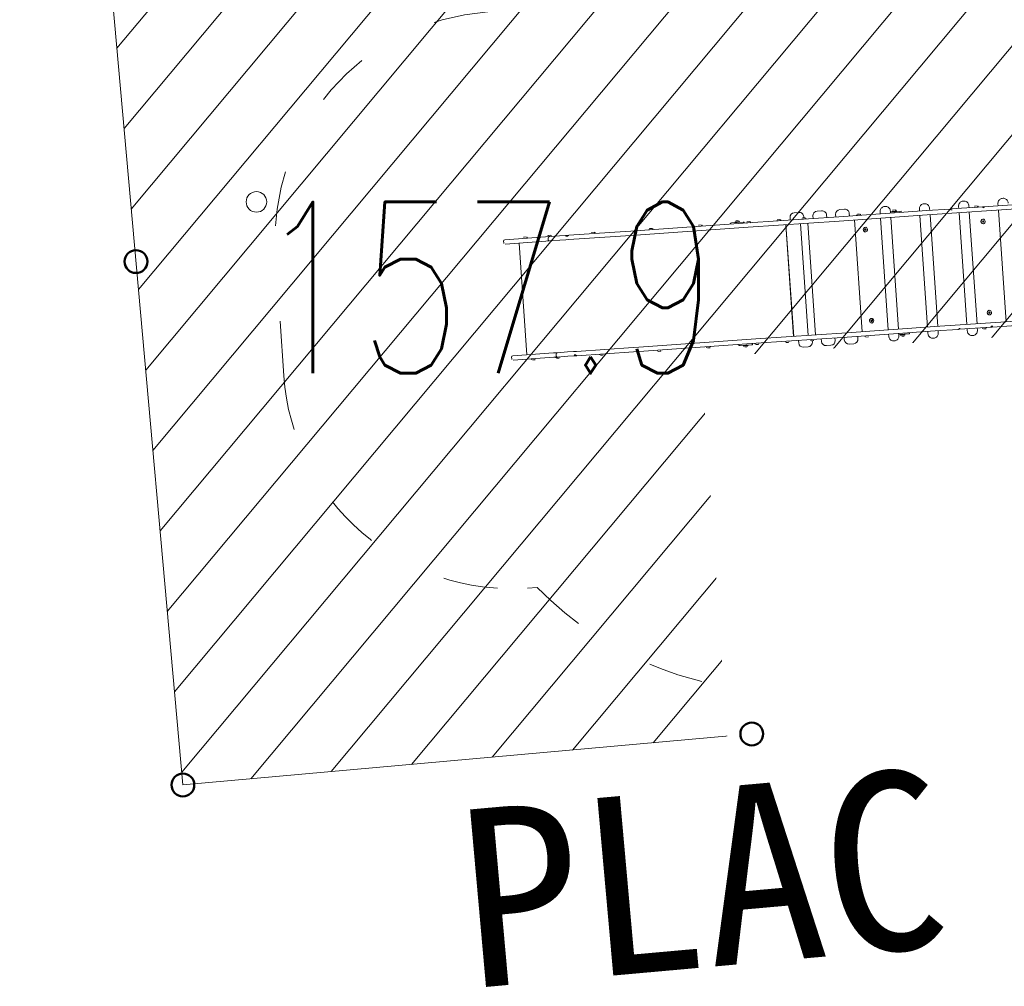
# Model space of a CAD drawing. Header units: feet. Extents: x 7492985 to 7493694, y 5986539 to 5988015.
# Tile 15 of 32: x 7493213.42 to 7493217.73, y 5986655.1 to 5986659.33. Entities that reach past the tile are written whole.
import ezdxf
from ezdxf.enums import TextEntityAlignment as Align

# ---------------------------------------------------------------- set-up
doc = ezdxf.new("R2010")
doc.units = ezdxf.units.FT
doc.header["$MEASUREMENT"] = 0
doc.linetypes.add('ACAD_ISO03W100', pattern=[30, 12, -18])
doc.layers.get('0').update_dxf_attribs({"color": 250, "linetype": 'CONTINUOUS', "lineweight": 100})
for name, color, linetype, lineweight in [('_budynek', 7, 'CONTINUOUS', 50), ('_k_kreskowanie', 250, 'CONTINUOUS', 5), ('_k_urzadzenia', 250, 'CONTINUOUS', 13), ('_k_widok', 7, 'CONTINUOUS', 18), ('_k_wymiar', 7, 'CONTINUOUS', 13), ('_k_ściany', 7, 'CONTINUOUS', 35), ('OTR_T_1', 7, 'CONTINUOUS', 18)]:
    doc.layers.add(name, color=color, linetype=linetype, lineweight=lineweight)
doc.layers.add('_k_niewidoczna', color=72, linetype='CONTINUOUS', lineweight=9, plot=False)
doc.layers.add('A_OZN_OPIS', color=7, linetype='CONTINUOUS')
doc.styles.add('GENERATED_STYLE_1', font='MS Gothic.ttf')
doc.styles.add('GENERATED_STYLE_2', font='MS Gothic.ttf')
doc.styles.get("Standard").update_dxf_attribs({"font": 'Simplex.SHX', "width": 0.75})

# ---------------------------------------------------------------- blocks, each defined once
blk = doc.blocks.new('2_OTRN')
at = {"linetype": 'Continuous'}
blk.add_circle((0, 0), 0.045, dxfattribs=at)
blk = doc.blocks.new('2123EPZ')
at = {"layer": '_k_urzadzenia'}
for p, q in [((-4.068281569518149, 0.2640000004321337), (-4.246825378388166, 0.2640000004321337)), ((-4.166021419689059, 0.2654500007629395), (-4.166021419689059, 0.2640000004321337)), ((-4.161971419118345, 0.2695000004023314), (-4.152571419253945, 0.2695000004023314)), ((-4.148521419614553, 0.2654500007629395), (-4.148521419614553, 0.2640000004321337)), ((-4.068281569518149, 0.2640000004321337), (-4.051519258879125, 0.2640000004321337)), ((-4.060305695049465, 0.2654500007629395), (-4.060305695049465, 0.2640000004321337)), ((-4.056255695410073, 0.2695000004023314), (-4.046855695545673, 0.2695000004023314)), ((-4.007040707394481, 0.2640000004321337), (-4.051519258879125, 0.2640000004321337)), ((-4.042805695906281, 0.2654500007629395), (-4.042805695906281, 0.2640000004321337)), ((-3.980202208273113, 0.2640000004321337), (-4.007040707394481, 0.2640000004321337)), ((-3.980202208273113, 0.2640000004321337), (-3.970494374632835, 0.2640000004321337)), ((-3.972424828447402, 0.2600000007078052), (-3.978866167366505, 0.2600000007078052)), ((-3.972424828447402, 0.2600000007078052), (-3.972383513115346, 0.2600000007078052)), ((-3.966723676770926, 0.2640000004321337), (-3.970494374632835, 0.2640000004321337)), ((-3.718795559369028, 0.2640000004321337), (-3.966723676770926, 0.2640000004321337)), ((-3.868257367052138, 0.2654500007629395), (-3.868257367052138, 0.2640000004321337)), ((-3.864207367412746, 0.2695000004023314), (-3.854807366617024, 0.2695000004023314)), ((-3.850757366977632, 0.2654500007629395), (-3.850757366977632, 0.2640000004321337)), ((-3.718795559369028, 0.2640000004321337), (-3.694479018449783, 0.2640000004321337)), ((-3.180141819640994, 0.2640000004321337), (-3.694479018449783, 0.2640000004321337)), ((-3.614871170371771, 0.2654500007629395), (-3.614871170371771, 0.2640000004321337)), ((-3.610821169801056, 0.2695000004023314), (-3.601421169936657, 0.2695000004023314)), ((-3.597371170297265, 0.2654500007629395), (-3.597371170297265, 0.2640000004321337)), ((-3.398302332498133, 0.2654500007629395), (-3.398302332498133, 0.2640000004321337)), ((-3.394252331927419, 0.2695000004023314), (-3.384852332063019, 0.2695000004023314)), ((-3.380802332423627, 0.2654500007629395), (-3.380802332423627, 0.2640000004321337)), ((-3.256531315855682, 0.269000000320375), (-3.251531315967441, 0.269000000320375)), ((-3.256531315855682, 0.269000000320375), (-3.256531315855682, 0.2640000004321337)), ((-3.201531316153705, 0.269000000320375), (-3.251531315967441, 0.269000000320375)), ((-3.236531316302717, 0.2710000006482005), (-3.216531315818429, 0.2710000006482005)), ((-3.236531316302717, 0.269000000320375), (-3.236531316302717, 0.2710000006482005)), ((-3.235281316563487, 0.2724500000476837), (-3.235281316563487, 0.2710000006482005)), ((-3.231231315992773, 0.2765000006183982), (-3.221831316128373, 0.2765000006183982)), ((-3.217781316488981, 0.2724500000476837), (-3.217781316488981, 0.2710000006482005)), ((-3.216531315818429, 0.269000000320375), (-3.216531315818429, 0.2710000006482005)), ((-3.201531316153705, 0.269000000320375), (-3.196531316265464, 0.269000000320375)), ((-3.196531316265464, 0.2640000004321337), (-3.196531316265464, 0.269000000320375)), ((-3.185832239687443, 0.2654500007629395), (-3.185832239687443, 0.2640000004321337)), ((-3.181782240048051, 0.2695000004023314), (-3.172382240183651, 0.2695000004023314)), ((-2.781124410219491, 0.2640000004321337), (-3.180141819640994, 0.2640000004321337)), ((-3.168332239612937, 0.2654500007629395), (-3.168332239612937, 0.2640000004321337)), ((-3.053544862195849, 0.2654500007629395), (-3.053544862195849, 0.2640000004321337)), ((-3.049494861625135, 0.2695000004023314), (-3.040094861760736, 0.2695000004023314)), ((-3.036044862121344, 0.2654500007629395), (-3.036044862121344, 0.2640000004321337)), ((-2.994794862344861, 0.275000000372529), (-2.994794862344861, 0.2640000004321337)), ((-2.954794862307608, 0.2950000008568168), (-2.974794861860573, 0.2950000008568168)), ((-2.943294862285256, 0.2654500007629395), (-2.943294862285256, 0.2640000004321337)), ((-2.939244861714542, 0.2695000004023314), (-2.929844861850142, 0.2695000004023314)), ((-2.93479486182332, 0.2695000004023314), (-2.93479486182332, 0.275000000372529)), ((-2.925794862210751, 0.2654500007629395), (-2.925794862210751, 0.2640000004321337)), ((-2.894794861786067, 0.275000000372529), (-2.894794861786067, 0.2640000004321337)), ((-2.854794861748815, 0.2950000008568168), (-2.874794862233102, 0.2950000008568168)), ((-2.834794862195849, 0.2640000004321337), (-2.834794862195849, 0.275000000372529)), ((-2.794794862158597, 0.275000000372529), (-2.794794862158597, 0.2640000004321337)), ((-2.394989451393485, 0.2640000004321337), (-2.781124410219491, 0.2640000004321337)), ((-2.754794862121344, 0.2950000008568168), (-2.774794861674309, 0.2950000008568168)), ((-2.734794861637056, 0.2640000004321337), (-2.734794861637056, 0.275000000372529)), ((-2.703797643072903, 0.2655570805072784), (-2.703797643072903, 0.2641070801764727)), ((-2.703797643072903, 0.2641070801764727), (-2.68629764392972, 0.2641070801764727)), ((-2.699747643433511, 0.2696070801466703), (-2.690347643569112, 0.2696070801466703)), ((-2.68629764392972, 0.2655570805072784), (-2.68629764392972, 0.2641070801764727)), ((-2.599698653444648, 0.2640000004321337), (-2.599698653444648, 0.2724999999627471)), ((-2.578744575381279, 0.2950000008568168), (-2.575786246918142, 0.2950000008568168)), ((-2.554832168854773, 0.2640000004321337), (-2.554832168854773, 0.2724999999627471)), ((-2.513296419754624, 0.269000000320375), (-2.554832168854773, 0.269000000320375)), ((-2.548296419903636, 0.2710000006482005), (-2.528296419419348, 0.2710000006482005)), ((-2.548296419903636, 0.269000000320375), (-2.548296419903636, 0.2710000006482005)), ((-2.547046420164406, 0.2724500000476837), (-2.547046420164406, 0.2710000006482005)), ((-2.542996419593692, 0.2765000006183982), (-2.533596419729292, 0.2765000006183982)), ((-2.5295464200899, 0.2724500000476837), (-2.5295464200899, 0.2710000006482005)), ((-2.528296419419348, 0.269000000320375), (-2.528296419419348, 0.2710000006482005)), ((-2.513296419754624, 0.269000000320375), (-2.508296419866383, 0.269000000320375)), ((-2.508296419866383, 0.2640000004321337), (-2.508296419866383, 0.269000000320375)), ((-2.427500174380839, 0.2640000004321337), (-2.427500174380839, 0.2724999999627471)), ((-2.406546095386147, 0.2950000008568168), (-2.403587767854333, 0.2950000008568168)), ((-2.394989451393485, 0.2640000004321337), (-2.293947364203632, 0.2640000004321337)), ((-2.382633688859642, 0.2640000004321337), (-2.382633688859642, 0.2724999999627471)), ((-2.288904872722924, 0.2640000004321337), (-2.293947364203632, 0.2640000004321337)), ((-2.284889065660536, 0.2600000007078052), (-2.289934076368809, 0.2600000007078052)), ((-2.288904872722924, 0.2640000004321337), (-2.151340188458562, 0.2640000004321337)), ((-2.255301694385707, 0.2640000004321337), (-2.255301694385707, 0.2724999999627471)), ((-2.234347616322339, 0.2950000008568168), (-2.231389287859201, 0.2950000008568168)), ((-2.210435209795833, 0.2640000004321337), (-2.210435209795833, 0.2724999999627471)), ((-2.187202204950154, 0.2655570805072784), (-2.187202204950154, 0.2641070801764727)), ((-2.187202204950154, 0.2641070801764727), (-2.169702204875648, 0.2641070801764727)), ((-2.183152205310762, 0.2696070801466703), (-2.17375220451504, 0.2696070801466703)), ((-2.169702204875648, 0.2655570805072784), (-2.169702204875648, 0.2641070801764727)), ((-2.151340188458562, 0.2640000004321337), (-2.145447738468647, 0.2640000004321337)), ((-2.142499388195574, 0.2600000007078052), (-2.148393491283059, 0.2600000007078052)), ((-2.145447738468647, 0.2640000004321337), (-1.949574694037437, 0.2640000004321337)), ((-2.083103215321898, 0.2640000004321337), (-2.083103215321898, 0.2724999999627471)), ((-2.062149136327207, 0.2950000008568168), (-2.059190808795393, 0.2950000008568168)), ((-4.25282537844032, 0.2510000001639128), (-4.25282537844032, 0.2580000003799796)), ((-4.246825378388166, 0.2450000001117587), (-4.068281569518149, 0.2450000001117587)), ((-4.185601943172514, -0.2449999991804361), (-4.185601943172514, 0.2450000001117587)), ((-4.051519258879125, 0.2450000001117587), (-4.068281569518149, 0.2450000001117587)), ((-4.057519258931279, 0.2510000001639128), (-4.057519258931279, 0.2580000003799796)), ((-4.051519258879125, 0.2450000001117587), (-4.007040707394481, 0.2450000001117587)), ((-4.007040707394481, 0.2450000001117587), (-3.980202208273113, 0.2450000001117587)), ((-3.967125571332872, 0.2450000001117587), (-3.980202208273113, 0.2450000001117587)), ((-3.967125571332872, 0.2450000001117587), (-3.718795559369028, 0.2450000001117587)), ((-3.694479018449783, 0.2450000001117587), (-3.718795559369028, 0.2450000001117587)), ((-3.694479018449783, 0.2450000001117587), (-3.180141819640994, 0.2450000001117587)), ((-3.180141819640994, 0.2450000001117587), (-2.781124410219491, 0.2450000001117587)), ((-3.015544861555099, -0.2449999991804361), (-3.015544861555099, 0.2450000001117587)), ((-3.015544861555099, 0.2300000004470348), (-3.014794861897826, 0.2300000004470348)), ((-3.015544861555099, 0.2200000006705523), (-3.014794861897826, 0.2200000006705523)), ((-3.014794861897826, 0.2450000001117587), (-3.014794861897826, -0.2449999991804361)), ((-2.95054486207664, -0.2449999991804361), (-2.95054486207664, 0.2450000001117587)), ((-2.918544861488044, -0.2449999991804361), (-2.918544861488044, 0.2450000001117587)), ((-2.781124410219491, 0.2450000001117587), (-2.394989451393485, 0.2450000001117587)), ((-2.714794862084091, -0.2449999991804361), (-2.714794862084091, 0.2450000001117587)), ((-2.599698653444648, -0.2449999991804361), (-2.599698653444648, 0.2450000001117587)), ((-2.554832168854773, -0.2449999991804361), (-2.554832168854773, 0.2450000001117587)), ((-2.427500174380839, -0.2449999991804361), (-2.427500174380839, 0.2450000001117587)), ((-1.949574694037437, 0.2450000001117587), (-2.394989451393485, 0.2450000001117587)), ((-2.382633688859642, -0.2449999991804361), (-2.382633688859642, 0.2450000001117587)), ((-2.255301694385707, -0.2449999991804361), (-2.255301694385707, 0.2450000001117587)), ((-2.210435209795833, -0.2449999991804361), (-2.210435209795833, 0.2450000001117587)), ((-2.083103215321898, -0.2449999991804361), (-2.083103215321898, 0.2450000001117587)), ((-2.672783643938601, 0.1999045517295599), (-2.671289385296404, 0.2029511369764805)), ((-2.671139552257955, 0.1969534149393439), (-2.672783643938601, 0.1999045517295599)), ((-2.671289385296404, 0.2029511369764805), (-2.668151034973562, 0.2030465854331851)), ((-2.671170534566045, 0.1970090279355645), (-2.669860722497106, 0.1970488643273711)), ((-2.668001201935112, 0.1970488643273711), (-2.671139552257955, 0.1969534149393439)), ((-2.668366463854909, 0.2000954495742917), (-2.669979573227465, 0.2029909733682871)), ((-2.669860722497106, 0.1970488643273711), (-2.668366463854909, 0.2000954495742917)), ((-2.668001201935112, 0.1970488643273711), (-2.669860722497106, 0.1970488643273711)), ((-2.669645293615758, 0.2099999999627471), (-2.669856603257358, 0.2099999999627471)), ((-2.669645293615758, 0.1900000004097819), (-2.669856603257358, 0.1900000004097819)), ((-2.666506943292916, 0.2000954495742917), (-2.668366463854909, 0.2000954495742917)), ((-2.668151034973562, 0.2030465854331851), (-2.666506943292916, 0.2000954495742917)), ((-2.666506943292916, 0.2000954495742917), (-2.668001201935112, 0.1970488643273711)), ((-2.156187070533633, 0.1998666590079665), (-2.154723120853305, 0.2029311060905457)), ((-2.154513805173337, 0.1969355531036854), (-2.156187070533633, 0.1998666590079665)), ((-2.154723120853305, 0.2029311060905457), (-2.151585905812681, 0.2030644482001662)), ((-2.154557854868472, 0.19701271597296), (-2.153236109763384, 0.1970688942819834)), ((-2.151376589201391, 0.1970688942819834), (-2.154513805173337, 0.1969355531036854)), ((-2.151772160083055, 0.2001333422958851), (-2.153401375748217, 0.202987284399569)), ((-2.153049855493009, 0.2099999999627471), (-2.153261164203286, 0.2099999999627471)), ((-2.153049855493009, 0.1900000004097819), (-2.153261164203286, 0.1900000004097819)), ((-2.153236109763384, 0.1970688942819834), (-2.151772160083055, 0.2001333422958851)), ((-2.151376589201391, 0.1970688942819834), (-2.153236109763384, 0.1970688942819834)), ((-2.149912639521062, 0.2001333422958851), (-2.151772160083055, 0.2001333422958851)), ((-2.151585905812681, 0.2030644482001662), (-2.149912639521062, 0.2001333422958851)), ((-2.149912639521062, 0.2001333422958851), (-2.151376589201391, 0.1970688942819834)), ((-2.672780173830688, -0.2001887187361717), (-2.671360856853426, -0.1970988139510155)), ((-2.671064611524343, -0.2030899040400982), (-2.672780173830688, -0.2001887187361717)), ((-2.671360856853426, -0.1970988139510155), (-2.668225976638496, -0.1969100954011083)), ((-2.671128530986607, -0.2029818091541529), (-2.669789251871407, -0.202901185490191)), ((-2.667929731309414, -0.202901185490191), (-2.671064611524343, -0.2030899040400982)), ((-2.668369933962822, -0.1998112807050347), (-2.670021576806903, -0.1970181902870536)), ((-2.669645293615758, -0.1899999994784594), (-2.669856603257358, -0.1899999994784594)), ((-2.669645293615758, -0.2099999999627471), (-2.669856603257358, -0.2099999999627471)), ((-2.669789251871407, -0.202901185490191), (-2.668369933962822, -0.1998112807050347)), ((-2.667929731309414, -0.202901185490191), (-2.669789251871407, -0.202901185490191)), ((-2.666510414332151, -0.1998112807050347), (-2.668369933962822, -0.1998112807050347)), ((-2.668225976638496, -0.1969100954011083), (-2.666510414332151, -0.1998112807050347)), ((-2.666510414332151, -0.1998112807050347), (-2.667929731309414, -0.202901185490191)), ((-2.156121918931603, -0.2007143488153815), (-2.155146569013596, -0.1974216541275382)), ((-2.154025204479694, -0.2032926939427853), (-2.156121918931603, -0.2007143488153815)), ((-2.155146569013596, -0.1974216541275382), (-2.152074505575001, -0.1967073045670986)), ((-2.154320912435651, -0.2029290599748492), (-2.152812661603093, -0.2025783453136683)), ((-2.150953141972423, -0.2025783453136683), (-2.154025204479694, -0.2032926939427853)), ((-2.151837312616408, -0.1992856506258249), (-2.153638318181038, -0.1970709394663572)), ((-2.153049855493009, -0.1899999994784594), (-2.153261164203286, -0.1899999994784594)), ((-2.153049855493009, -0.2099999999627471), (-2.153261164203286, -0.2099999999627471)), ((-2.152812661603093, -0.2025783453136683), (-2.151837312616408, -0.1992856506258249)), ((-2.150953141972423, -0.2025783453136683), (-2.152812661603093, -0.2025783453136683)), ((-2.152074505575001, -0.1967073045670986), (-2.149977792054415, -0.1992856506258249)), ((-2.149977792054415, -0.1992856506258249), (-2.151837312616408, -0.1992856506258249)), ((-2.149977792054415, -0.1992856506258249), (-2.150953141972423, -0.2025783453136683)), ((-4.25282537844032, -0.257999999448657), (-4.25282537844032, -0.2509999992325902)), ((-4.246825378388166, -0.2449999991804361), (-4.068281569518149, -0.2449999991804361)), ((-4.051519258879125, -0.2449999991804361), (-4.068281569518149, -0.2449999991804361)), ((-4.057519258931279, -0.257999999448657), (-4.057519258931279, -0.2509999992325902)), ((-4.051519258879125, -0.2449999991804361), (-4.007040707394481, -0.2449999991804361)), ((-4.007040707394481, -0.2449999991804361), (-3.980202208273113, -0.2449999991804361)), ((-3.967125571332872, -0.2449999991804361), (-3.980202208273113, -0.2449999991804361)), ((-3.967125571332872, -0.2449999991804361), (-3.718795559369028, -0.2449999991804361)), ((-3.694479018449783, -0.2449999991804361), (-3.718795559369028, -0.2449999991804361)), ((-3.694479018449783, -0.2449999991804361), (-3.180141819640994, -0.2449999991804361)), ((-3.180141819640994, -0.2449999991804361), (-2.781124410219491, -0.2449999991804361)), ((-2.781124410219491, -0.2449999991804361), (-2.394989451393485, -0.2449999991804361)), ((-1.949574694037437, -0.2449999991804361), (-2.394989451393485, -0.2449999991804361)), ((-4.068281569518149, -0.2639999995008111), (-4.246825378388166, -0.2639999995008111)), ((-4.166021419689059, -0.2654499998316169), (-4.166021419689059, -0.2639999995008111)), ((-4.152571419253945, -0.2694999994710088), (-4.161971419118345, -0.2694999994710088)), ((-4.148521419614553, -0.2654499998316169), (-4.148521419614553, -0.2639999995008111)), ((-4.068281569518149, -0.2639999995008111), (-4.051519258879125, -0.2639999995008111)), ((-4.060305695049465, -0.2654499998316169), (-4.060305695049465, -0.2639999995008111)), ((-4.046855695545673, -0.2694999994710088), (-4.056255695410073, -0.2694999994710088)), ((-4.007040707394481, -0.2639999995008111), (-4.051519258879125, -0.2639999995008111)), ((-4.042805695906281, -0.2654499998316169), (-4.042805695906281, -0.2639999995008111)), ((-3.980202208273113, -0.2639999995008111), (-4.007040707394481, -0.2639999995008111)), ((-3.980202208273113, -0.2639999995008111), (-3.970494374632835, -0.2639999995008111)), ((-3.972424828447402, -0.2599999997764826), (-3.978866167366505, -0.2599999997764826)), ((-3.972424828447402, -0.2599999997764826), (-3.972383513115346, -0.2599999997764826)), ((-3.966723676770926, -0.2639999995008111), (-3.970494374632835, -0.2639999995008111)), ((-3.718795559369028, -0.2639999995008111), (-3.966723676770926, -0.2639999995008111)), ((-3.868257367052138, -0.2654499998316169), (-3.868257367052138, -0.2639999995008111)), ((-3.854807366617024, -0.2694999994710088), (-3.864207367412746, -0.2694999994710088)), ((-3.850757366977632, -0.2654499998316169), (-3.850757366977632, -0.2639999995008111)), ((-3.718795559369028, -0.2639999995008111), (-3.694479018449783, -0.2639999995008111)), ((-3.180141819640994, -0.2639999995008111), (-3.694479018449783, -0.2639999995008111)), ((-3.614871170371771, -0.2654499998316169), (-3.614871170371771, -0.2639999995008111)), ((-3.601421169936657, -0.2694999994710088), (-3.610821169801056, -0.2694999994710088)), ((-3.597371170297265, -0.2654499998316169), (-3.597371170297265, -0.2639999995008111)), ((-3.398302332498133, -0.2654499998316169), (-3.398302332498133, -0.2639999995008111)), ((-3.384852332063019, -0.2694999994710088), (-3.394252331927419, -0.2694999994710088)), ((-3.380802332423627, -0.2654499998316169), (-3.380802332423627, -0.2639999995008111)), ((-3.256531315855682, -0.2639999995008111), (-3.256531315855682, -0.2689999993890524)), ((-3.251531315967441, -0.2689999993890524), (-3.256531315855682, -0.2689999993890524)), ((-3.251531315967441, -0.2689999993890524), (-3.201531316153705, -0.2689999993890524)), ((-3.236531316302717, -0.2689999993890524), (-3.236531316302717, -0.2709999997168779)), ((-3.216531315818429, -0.2709999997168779), (-3.236531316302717, -0.2709999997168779)), ((-3.235281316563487, -0.2724500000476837), (-3.235281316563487, -0.2709999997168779)), ((-3.221831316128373, -0.2764999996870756), (-3.231231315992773, -0.2764999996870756)), ((-3.217781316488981, -0.2724500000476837), (-3.217781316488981, -0.2709999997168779)), ((-3.216531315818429, -0.2689999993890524), (-3.216531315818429, -0.2709999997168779)), ((-3.196531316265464, -0.2689999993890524), (-3.201531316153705, -0.2689999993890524)), ((-3.196531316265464, -0.2689999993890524), (-3.196531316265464, -0.2639999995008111)), ((-3.185832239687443, -0.2654499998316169), (-3.185832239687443, -0.2639999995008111)), ((-3.172382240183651, -0.2694999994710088), (-3.181782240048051, -0.2694999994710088)), ((-2.781124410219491, -0.2639999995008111), (-3.180141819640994, -0.2639999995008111)), ((-3.168332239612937, -0.2654499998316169), (-3.168332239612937, -0.2639999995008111)), ((-3.053544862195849, -0.2654499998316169), (-3.053544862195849, -0.2639999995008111)), ((-3.040094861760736, -0.2694999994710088), (-3.049494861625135, -0.2694999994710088)), ((-3.036044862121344, -0.2654499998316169), (-3.036044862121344, -0.2639999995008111)), ((-2.994794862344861, -0.2639999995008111), (-2.994794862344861, -0.2749999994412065)), ((-2.974794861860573, -0.2949999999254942), (-2.954794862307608, -0.2949999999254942)), ((-2.943294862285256, -0.2654499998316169), (-2.943294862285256, -0.2639999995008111)), ((-2.929844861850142, -0.2694999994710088), (-2.939244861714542, -0.2694999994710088)), ((-2.93479486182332, -0.2749999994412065), (-2.93479486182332, -0.2694999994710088)), ((-2.925794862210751, -0.2654499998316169), (-2.925794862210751, -0.2639999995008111)), ((-2.894794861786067, -0.2639999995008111), (-2.894794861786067, -0.2749999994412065)), ((-2.874794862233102, -0.2949999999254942), (-2.854794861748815, -0.2949999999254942)), ((-2.834794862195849, -0.2749999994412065), (-2.834794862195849, -0.2639999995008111)), ((-2.794794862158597, -0.2639999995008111), (-2.794794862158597, -0.2749999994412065)), ((-2.394989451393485, -0.2639999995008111), (-2.781124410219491, -0.2639999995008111)), ((-2.774794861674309, -0.2949999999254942), (-2.754794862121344, -0.2949999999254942)), ((-2.734794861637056, -0.2749999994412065), (-2.734794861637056, -0.2639999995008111)), ((-2.703798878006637, -0.2654499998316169), (-2.703798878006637, -0.2639999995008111)), ((-2.690348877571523, -0.2694999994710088), (-2.699748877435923, -0.2694999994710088)), ((-2.686298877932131, -0.2654499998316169), (-2.686298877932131, -0.2639999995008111)), ((-2.599698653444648, -0.2724999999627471), (-2.599698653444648, -0.2639999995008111)), ((-2.578744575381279, -0.2949999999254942), (-2.575786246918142, -0.2949999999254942)), ((-2.554832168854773, -0.2724999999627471), (-2.554832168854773, -0.2639999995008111)), ((-2.554832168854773, -0.2689999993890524), (-2.513296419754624, -0.2689999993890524)), ((-2.548296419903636, -0.2709999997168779), (-2.548296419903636, -0.2689999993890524)), ((-2.548296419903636, -0.2709999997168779), (-2.528296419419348, -0.2709999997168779)), ((-2.547046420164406, -0.2724500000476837), (-2.547046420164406, -0.2709999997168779)), ((-2.533596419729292, -0.2764999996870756), (-2.542996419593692, -0.2764999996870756)), ((-2.5295464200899, -0.2724500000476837), (-2.5295464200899, -0.2709999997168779)), ((-2.528296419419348, -0.2709999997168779), (-2.528296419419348, -0.2689999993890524)), ((-2.508296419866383, -0.2689999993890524), (-2.513296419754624, -0.2689999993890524)), ((-2.508296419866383, -0.2689999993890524), (-2.508296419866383, -0.2639999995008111)), ((-2.427500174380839, -0.2724999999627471), (-2.427500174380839, -0.2639999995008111)), ((-2.406546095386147, -0.2949999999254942), (-2.403587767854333, -0.2949999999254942)), ((-2.394989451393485, -0.2639999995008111), (-2.293947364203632, -0.2639999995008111)), ((-2.382633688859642, -0.2724999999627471), (-2.382633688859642, -0.2639999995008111)), ((-2.288904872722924, -0.2639999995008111), (-2.293947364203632, -0.2639999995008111)), ((-2.284889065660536, -0.2599999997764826), (-2.289934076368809, -0.2599999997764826)), ((-2.288904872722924, -0.2639999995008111), (-2.151340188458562, -0.2639999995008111)), ((-2.255301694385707, -0.2724999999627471), (-2.255301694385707, -0.2639999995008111)), ((-2.234347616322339, -0.2949999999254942), (-2.231389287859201, -0.2949999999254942)), ((-2.210435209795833, -0.2724999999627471), (-2.210435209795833, -0.2639999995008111)), ((-2.187203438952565, -0.2654499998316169), (-2.187203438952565, -0.2639999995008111)), ((-2.173753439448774, -0.2694999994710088), (-2.183153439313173, -0.2694999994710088)), ((-2.169703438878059, -0.2654499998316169), (-2.169703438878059, -0.2639999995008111)), ((-2.151340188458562, -0.2639999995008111), (-2.145447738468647, -0.2639999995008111)), ((-2.142499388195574, -0.2599999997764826), (-2.148393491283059, -0.2599999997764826)), ((-2.145447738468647, -0.2639999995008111), (-1.949574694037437, -0.2639999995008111))]:
    blk.add_line(p, q, dxfattribs=at)
for centre, radius, start, end in [((-4.246825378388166, 0.2580000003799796), 0.006000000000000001, 90, 180), ((-4.161971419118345, 0.2654500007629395), 0.004050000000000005, 90, 180), ((-4.152571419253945, 0.2654500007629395), 0.004050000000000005, 0, 90), ((-4.056255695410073, 0.2654500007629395), 0.004050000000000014, 90, 180), ((-4.051519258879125, 0.2580000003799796), 0.006000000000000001, 90, 180), ((-4.046855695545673, 0.2654500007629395), 0.004050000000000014, 0, 90), ((-3.864207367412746, 0.2654500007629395), 0.004049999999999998, 90, 180), ((-3.854807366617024, 0.2654500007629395), 0.004050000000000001, 0, 90), ((-3.610821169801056, 0.2654500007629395), 0.004050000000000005, 90, 180), ((-3.601421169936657, 0.2654500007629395), 0.004050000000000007, 0, 90), ((-3.394252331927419, 0.2654500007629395), 0.004050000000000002, 90, 180), ((-3.384852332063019, 0.2654500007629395), 0.004050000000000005, 0, 90), ((-3.231231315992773, 0.2724500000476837), 0.004050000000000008, 90, 180), ((-3.221831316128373, 0.2724500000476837), 0.00405000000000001, 0, 90), ((-3.181782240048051, 0.2654500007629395), 0.004050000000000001, 90, 180), ((-3.172382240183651, 0.2654500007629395), 0.004050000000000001, 0, 90), ((-3.049494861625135, 0.2654500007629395), 0.00405000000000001, 90, 180), ((-3.040094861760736, 0.2654500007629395), 0.00405000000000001, 0, 90), ((-2.974794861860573, 0.275000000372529), 0.01999999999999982, 90, 180), ((-2.954794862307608, 0.275000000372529), 0.0199999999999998, 0, 90), ((-2.939244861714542, 0.2654500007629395), 0.004050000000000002, 90, 180), ((-2.929844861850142, 0.2654500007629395), 0.004050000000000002, 0, 90), ((-2.874794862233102, 0.275000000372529), 0.01999999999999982, 90, 180), ((-2.854794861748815, 0.275000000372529), 0.01999999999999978, 0, 90), ((-2.774794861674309, 0.275000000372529), 0.01999999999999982, 90, 180), ((-2.754794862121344, 0.275000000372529), 0.01999999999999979, 0, 90), ((-2.699747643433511, 0.2655570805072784), 0.004050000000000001, 90, 180), ((-2.700447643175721, 0.263707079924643), 0.0004000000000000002, 47.07957429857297, 90), ((-2.690347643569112, 0.2655570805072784), 0.004050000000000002, 0, 90), ((-2.689647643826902, 0.263707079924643), 0.0004000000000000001, 90, 132.920425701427), ((-2.542996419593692, 0.2724500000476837), 0.004050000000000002, 90, 180), ((-2.533596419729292, 0.2724500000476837), 0.004050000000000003, 0, 90), ((-2.183152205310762, 0.2655570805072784), 0.004050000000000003, 90, 180), ((-2.183852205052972, 0.263707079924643), 0.0004000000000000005, 47.07957429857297, 90), ((-2.17375220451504, 0.2655570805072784), 0.004050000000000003, 0, 90), ((-2.17305220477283, 0.263707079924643), 0.0004000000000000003, 90, 132.920425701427), ((-4.246825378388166, 0.2510000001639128), 0.006000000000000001, 180, 270), ((-4.051519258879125, 0.2510000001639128), 0.006000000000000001, 180, 270), ((-4.246825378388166, -0.2509999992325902), 0.006000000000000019, 90, 180), ((-4.246825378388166, -0.257999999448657), 0.006000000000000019, 180, 270), ((-4.051519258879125, -0.2509999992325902), 0.006000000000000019, 90, 180), ((-4.051519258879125, -0.257999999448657), 0.006000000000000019, 180, 270), ((-4.161971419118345, -0.2654499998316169), 0.004049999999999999, 180, 270), ((-4.152571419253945, -0.2654499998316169), 0.004049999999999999, 270, 0), ((-4.056255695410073, -0.2654499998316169), 0.004050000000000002, 180, 270), ((-4.046855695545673, -0.2654499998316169), 0.004050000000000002, 270, 0), ((-3.864207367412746, -0.2654499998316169), 0.004050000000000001, 180, 270), ((-3.854807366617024, -0.2654499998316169), 0.004049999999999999, 270, 0), ((-3.610821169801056, -0.2654499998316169), 0.004050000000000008, 180, 270), ((-3.601421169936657, -0.2654499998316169), 0.004050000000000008, 270, 0), ((-3.394252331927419, -0.2654499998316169), 0.004050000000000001, 180, 270), ((-3.384852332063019, -0.2654499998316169), 0.004050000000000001, 270, 0), ((-3.231231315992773, -0.2724500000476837), 0.004050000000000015, 180, 270), ((-3.221831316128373, -0.2724500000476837), 0.004050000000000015, 270, 0), ((-3.181782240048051, -0.2654499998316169), 0.004049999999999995, 180, 270), ((-3.172382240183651, -0.2654499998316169), 0.004049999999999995, 270, 0), ((-3.049494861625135, -0.2654499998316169), 0.004050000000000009, 180, 270), ((-3.040094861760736, -0.2654499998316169), 0.004050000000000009, 270, 0), ((-2.974794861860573, -0.2749999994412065), 0.01999999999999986, 180, 270), ((-2.954794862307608, -0.2749999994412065), 0.01999999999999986, 270, 0), ((-2.939244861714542, -0.2654499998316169), 0.004050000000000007, 180, 270), ((-2.929844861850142, -0.2654499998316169), 0.004050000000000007, 270, 0), ((-2.874794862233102, -0.2749999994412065), 0.01999999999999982, 180, 270), ((-2.854794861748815, -0.2749999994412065), 0.01999999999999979, 270, 0), ((-2.774794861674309, -0.2749999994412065), 0.01999999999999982, 180, 270), ((-2.754794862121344, -0.2749999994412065), 0.01999999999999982, 270, 0), ((-2.699748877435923, -0.2654499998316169), 0.004050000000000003, 180, 270), ((-2.690348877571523, -0.2654499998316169), 0.004050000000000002, 270, 0), ((-2.542996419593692, -0.2724500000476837), 0.004050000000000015, 180, 270), ((-2.533596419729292, -0.2724500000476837), 0.004050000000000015, 270, 0), ((-2.183153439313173, -0.2654499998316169), 0.004050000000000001, 180, 270), ((-2.173753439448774, -0.2654499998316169), 0.004049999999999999, 270, 0)]:
    blk.add_arc(centre, radius, start, end, dxfattribs=at)
for centre, major_axis, ratio, start_param, end_param in [((-3.966905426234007, 0.257975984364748), (0.0003166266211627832, 0.005910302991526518), 0.9958386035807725, 1.200249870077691, 1.27508317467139), ((-2.669856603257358, 0.2000000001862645), (4.395789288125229e-17, -0.0100000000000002), 0.9063077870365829, 3.141592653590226, 6.283185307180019), ((-2.670067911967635, 0.2000000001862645), (-6.017825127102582e-15, 0.01024999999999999), 0.9063077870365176, 5.698022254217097, 6.260436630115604), ((-2.670067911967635, 0.2000000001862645), (6.027955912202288e-15, -0.01024999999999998), 0.9063077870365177, 0.02274867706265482, 0.5851630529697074), ((-2.153261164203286, 0.2000000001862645), (7.979727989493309e-18, -0.01000000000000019), 0.9063077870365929, 3.141592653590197, 6.28318530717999), ((-2.153472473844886, 0.2000000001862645), (-6.017963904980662e-15, 0.01025000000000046), 0.9063077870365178, 5.698022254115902, 6.260436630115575), ((-2.153472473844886, 0.2000000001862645), (6.01796390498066e-15, -0.01025000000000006), 0.9063077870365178, 0.02274867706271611, 0.5851630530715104), ((-2.669856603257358, -0.1999999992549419), (5.287437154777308e-17, -0.01000000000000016), 0.9063077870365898, 3.141592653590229, 6.283185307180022), ((-2.670067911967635, -0.1999999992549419), (-6.011302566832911e-15, 0.01025000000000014), 0.9063077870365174, 5.698022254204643, 6.260436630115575), ((-2.670067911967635, -0.1999999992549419), (6.016853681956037e-15, -0.0102499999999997), 0.9063077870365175, 0.0227486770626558, 0.5851630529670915), ((-2.153261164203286, -0.1999999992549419), (2.733924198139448e-16, -0.01000000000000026), 0.9063077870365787, 3.141592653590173, 6.283185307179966), ((-2.153472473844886, -0.1999999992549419), (-6.017963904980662e-15, 0.01024999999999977), 0.9063077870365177, 5.69802225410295, 6.260436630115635), ((-2.153472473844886, -0.1999999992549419), (6.016957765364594e-15, -0.01025000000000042), 0.9063077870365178, 0.02274867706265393, 0.5851630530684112), ((-3.966905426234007, -0.2579759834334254), (0.0003166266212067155, -0.005910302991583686), 0.9958386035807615, 5.008102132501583, 5.082935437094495)]:
    blk.add_ellipse(centre, major_axis=major_axis, ratio=ratio, start_param=start_param, end_param=end_param, dxfattribs=at)
for centre, major_axis, ratio in [((-2.669645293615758, 0.2000000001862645), (9.66677911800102e-19, -0.01025000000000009), 0.9063077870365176), ((-2.669645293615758, 0.2000000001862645), (9.133423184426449e-15, -0.01000000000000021), 0.9063077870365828), ((-2.153049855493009, 0.2000000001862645), (9.66677911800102e-19, -0.01025000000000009), 0.9063077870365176), ((-2.153049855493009, 0.2000000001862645), (9.059211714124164e-15, -0.0100000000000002), 0.9063077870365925), ((-2.669645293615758, -0.1999999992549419), (9.66677911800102e-19, -0.01025000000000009), 0.9063077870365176), ((-2.669645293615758, -0.1999999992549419), (9.308803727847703e-15, -0.01000000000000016), 0.9063077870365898), ((-2.153049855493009, -0.1999999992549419), (9.66677911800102e-19, -0.01025000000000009), 0.9063077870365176), ((-2.153049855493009, -0.1999999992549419), (-9.547640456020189e-15, 0.01000000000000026), 0.9063077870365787)]:
    blk.add_ellipse(centre, major_axis=major_axis, ratio=ratio, dxfattribs=at)
for points, knots in [([(-3.972277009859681, 0.2604101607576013), (-3.972083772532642, 0.2608398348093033), (-3.971839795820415, 0.2612453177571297), (-3.971267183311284, 0.2619873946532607), (-3.97093865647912, 0.2623240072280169), (-3.970216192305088, 0.2629133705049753), (-3.969822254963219, 0.2631661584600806), (-3.968989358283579, 0.263576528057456), (-3.968550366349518, 0.2637341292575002), (-3.967648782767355, 0.2639458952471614), (-3.967186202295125, 0.2640000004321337), (-3.966723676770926, 0.2640000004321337)], [0.2061710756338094, 0.2061710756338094, 0.2061710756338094, 0.2061710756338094, 0.3238533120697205, 0.3238533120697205, 0.4415355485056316, 0.4415355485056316, 0.5592177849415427, 0.5592177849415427, 0.6769000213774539, 0.6769000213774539, 0.794582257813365, 0.794582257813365, 0.794582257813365, 0.794582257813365]), ([(-2.599698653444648, 0.2724999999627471), (-2.599698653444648, 0.2747973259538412), (-2.599369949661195, 0.2770946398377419), (-2.598074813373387, 0.2814927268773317), (-2.597108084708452, 0.2835934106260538), (-2.594599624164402, 0.2874029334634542), (-2.593057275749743, 0.28911127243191), (-2.589517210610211, 0.2919491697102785), (-2.587519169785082, 0.2930772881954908), (-2.583300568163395, 0.2945896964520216), (-2.581086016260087, 0.2949856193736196), (-2.578826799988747, 0.2949998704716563), (-2.578785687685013, 0.2950000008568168), (-2.578744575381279, 0.2950000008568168)], [4.71238898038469, 4.71238898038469, 4.71238898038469, 4.71238898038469, 5.026548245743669, 5.026548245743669, 5.340707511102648, 5.340707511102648, 5.654866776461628, 5.654866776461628, 5.969026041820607, 5.969026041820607, 6.277468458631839, 6.277468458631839, 6.283185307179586, 6.283185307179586, 6.283185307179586, 6.283185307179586]), ([(-2.554832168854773, 0.2724999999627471), (-2.554832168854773, 0.2747973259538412), (-2.555160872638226, 0.2770946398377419), (-2.556456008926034, 0.2814927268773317), (-2.557422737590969, 0.2835934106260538), (-2.559931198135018, 0.2874029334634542), (-2.561473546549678, 0.28911127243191), (-2.56501361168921, 0.2919491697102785), (-2.567011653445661, 0.2930772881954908), (-2.571230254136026, 0.2945896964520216), (-2.573444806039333, 0.2949856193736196), (-2.575704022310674, 0.2949998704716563), (-2.575745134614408, 0.2950000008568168), (-2.575786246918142, 0.2950000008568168)], [4.71238898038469, 4.71238898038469, 4.71238898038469, 4.71238898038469, 5.026548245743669, 5.026548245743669, 5.340707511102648, 5.340707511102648, 5.654866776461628, 5.654866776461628, 5.969026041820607, 5.969026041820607, 6.277468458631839, 6.277468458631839, 6.283185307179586, 6.283185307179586, 6.283185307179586, 6.283185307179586]), ([(-2.427500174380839, 0.2724999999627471), (-2.427500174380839, 0.2747973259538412), (-2.427171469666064, 0.2770946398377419), (-2.425876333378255, 0.2814927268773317), (-2.424909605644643, 0.2835934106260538), (-2.422401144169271, 0.2874029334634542), (-2.420858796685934, 0.28911127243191), (-2.417318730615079, 0.2919491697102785), (-2.415320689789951, 0.2930772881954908), (-2.411102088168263, 0.2945896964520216), (-2.408887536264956, 0.2949856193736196), (-2.406628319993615, 0.2949998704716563), (-2.406587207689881, 0.2950000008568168), (-2.406546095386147, 0.2950000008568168)], [4.71238898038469, 4.71238898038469, 4.71238898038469, 4.71238898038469, 5.026548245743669, 5.026548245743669, 5.340707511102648, 5.340707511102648, 5.654866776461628, 5.654866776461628, 5.969026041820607, 5.969026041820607, 6.277468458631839, 6.277468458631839, 6.283185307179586, 6.283185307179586, 6.283185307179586, 6.283185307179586]), ([(-2.382633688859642, 0.2724999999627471), (-2.382633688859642, 0.2747973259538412), (-2.382962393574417, 0.2770946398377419), (-2.384257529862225, 0.2814927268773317), (-2.385224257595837, 0.2835934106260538), (-2.387732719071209, 0.2874029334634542), (-2.389275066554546, 0.28911127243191), (-2.392815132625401, 0.2919491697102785), (-2.39481317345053, 0.2930772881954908), (-2.399031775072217, 0.2945896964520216), (-2.401246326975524, 0.2949856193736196), (-2.403505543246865, 0.2949998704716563), (-2.403546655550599, 0.2950000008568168), (-2.403587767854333, 0.2950000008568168)], [4.71238898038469, 4.71238898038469, 4.71238898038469, 4.71238898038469, 5.026548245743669, 5.026548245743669, 5.340707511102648, 5.340707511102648, 5.654866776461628, 5.654866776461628, 5.969026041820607, 5.969026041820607, 6.277468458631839, 6.277468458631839, 6.283185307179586, 6.283185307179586, 6.283185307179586, 6.283185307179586]), ([(-2.293947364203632, 0.2640000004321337), (-2.293549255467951, 0.2640000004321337), (-2.293151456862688, 0.2639292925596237), (-2.292395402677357, 0.2636626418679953), (-2.292037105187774, 0.2634674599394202), (-2.291379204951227, 0.2629789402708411), (-2.291079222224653, 0.2626856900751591), (-2.290546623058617, 0.2620239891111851), (-2.290313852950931, 0.2616554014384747), (-2.289922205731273, 0.2608634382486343), (-2.289763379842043, 0.2604400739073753), (-2.289644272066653, 0.2600000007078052)], [9.158985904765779e-15, 9.158985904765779e-15, 9.158985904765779e-15, 9.158985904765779e-15, 0.1215780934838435, 0.1215780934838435, 0.2431561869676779, 0.2431561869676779, 0.3647342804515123, 0.3647342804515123, 0.4863123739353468, 0.4863123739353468, 0.6078904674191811, 0.6078904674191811, 0.6078904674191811, 0.6078904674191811]), ([(-2.255301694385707, 0.2724999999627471), (-2.255301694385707, 0.2747973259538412), (-2.254972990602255, 0.2770946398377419), (-2.253677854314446, 0.2814927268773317), (-2.252711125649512, 0.2835934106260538), (-2.250202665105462, 0.2874029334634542), (-2.248660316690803, 0.28911127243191), (-2.24512025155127, 0.2919491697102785), (-2.243122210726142, 0.2930772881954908), (-2.238903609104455, 0.2945896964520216), (-2.236689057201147, 0.2949856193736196), (-2.234429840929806, 0.2949998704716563), (-2.234388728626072, 0.2950000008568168), (-2.234347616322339, 0.2950000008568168)], [4.71238898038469, 4.71238898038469, 4.71238898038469, 4.71238898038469, 5.026548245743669, 5.026548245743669, 5.340707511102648, 5.340707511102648, 5.654866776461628, 5.654866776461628, 5.969026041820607, 5.969026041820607, 6.277468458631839, 6.277468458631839, 6.283185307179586, 6.283185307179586, 6.283185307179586, 6.283185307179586]), ([(-2.210435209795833, 0.2724999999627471), (-2.210435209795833, 0.2747973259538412), (-2.210763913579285, 0.2770946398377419), (-2.212059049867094, 0.2814927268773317), (-2.213025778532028, 0.2835934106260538), (-2.215534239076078, 0.2874029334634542), (-2.217076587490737, 0.28911127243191), (-2.22061665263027, 0.2919491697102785), (-2.222614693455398, 0.2930772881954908), (-2.226833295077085, 0.2945896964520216), (-2.229047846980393, 0.2949856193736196), (-2.231307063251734, 0.2949998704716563), (-2.231348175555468, 0.2950000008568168), (-2.231389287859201, 0.2950000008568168)], [4.71238898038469, 4.71238898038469, 4.71238898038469, 4.71238898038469, 5.026548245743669, 5.026548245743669, 5.340707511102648, 5.340707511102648, 5.654866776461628, 5.654866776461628, 5.969026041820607, 5.969026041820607, 6.277468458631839, 6.277468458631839, 6.283185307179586, 6.283185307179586, 6.283185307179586, 6.283185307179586]), ([(-2.151340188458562, 0.2640000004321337), (-2.150983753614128, 0.2640000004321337), (-2.15062802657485, 0.2639192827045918), (-2.14997723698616, 0.2636240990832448), (-2.149683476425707, 0.2634100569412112), (-2.149171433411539, 0.2629008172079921), (-2.148951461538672, 0.2626052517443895), (-2.148571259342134, 0.26195496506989), (-2.148410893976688, 0.2615996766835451), (-2.148143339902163, 0.2608434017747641), (-2.148036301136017, 0.2604423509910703), (-2.147953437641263, 0.2600176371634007), (-2.147951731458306, 0.2600088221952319), (-2.147950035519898, 0.2600000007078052)], [1.403120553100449e-14, 1.403120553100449e-14, 1.403120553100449e-14, 1.403120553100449e-14, 0.1175017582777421, 0.1175017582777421, 0.2375459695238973, 0.2375459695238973, 0.3575901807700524, 0.3575901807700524, 0.4776343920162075, 0.4776343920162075, 0.5976786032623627, 0.5976786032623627, 0.6002210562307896, 0.6002210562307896, 0.6002210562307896, 0.6002210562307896]), ([(-2.083103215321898, 0.2724999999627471), (-2.083103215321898, 0.2747973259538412), (-2.082774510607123, 0.2770946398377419), (-2.081479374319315, 0.2814927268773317), (-2.080512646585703, 0.2835934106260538), (-2.078004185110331, 0.2874029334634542), (-2.076461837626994, 0.28911127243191), (-2.072921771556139, 0.2919491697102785), (-2.07092373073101, 0.2930772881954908), (-2.066705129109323, 0.2945896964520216), (-2.064490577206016, 0.2949856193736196), (-2.062231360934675, 0.2949998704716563), (-2.062190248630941, 0.2950000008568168), (-2.062149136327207, 0.2950000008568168)], [4.71238898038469, 4.71238898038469, 4.71238898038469, 4.71238898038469, 5.026548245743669, 5.026548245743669, 5.340707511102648, 5.340707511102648, 5.654866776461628, 5.654866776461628, 5.969026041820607, 5.969026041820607, 6.277468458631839, 6.277468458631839, 6.283185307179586, 6.283185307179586, 6.283185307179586, 6.283185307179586]), ([(-2.038236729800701, 0.2724999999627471), (-2.038236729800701, 0.2747973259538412), (-2.038565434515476, 0.2770946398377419), (-2.039860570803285, 0.2814927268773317), (-2.040827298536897, 0.2835934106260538), (-2.043335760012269, 0.2874029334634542), (-2.044878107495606, 0.28911127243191), (-2.048418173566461, 0.2919491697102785), (-2.050416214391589, 0.2930772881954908), (-2.054634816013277, 0.2945896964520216), (-2.056849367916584, 0.2949856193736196), (-2.059108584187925, 0.2949998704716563), (-2.059149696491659, 0.2950000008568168), (-2.059190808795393, 0.2950000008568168)], [4.71238898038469, 4.71238898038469, 4.71238898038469, 4.71238898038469, 5.026548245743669, 5.026548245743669, 5.340707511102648, 5.340707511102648, 5.654866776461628, 5.654866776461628, 5.969026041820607, 5.969026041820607, 6.277468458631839, 6.277468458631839, 6.283185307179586, 6.283185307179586, 6.283185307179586, 6.283185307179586]), ([(-3.972277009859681, -0.2604101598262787), (-3.972083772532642, -0.2608398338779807), (-3.971839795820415, -0.2612453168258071), (-3.971267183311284, -0.2619873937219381), (-3.97093865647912, -0.2623240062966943), (-3.970216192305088, -0.2629133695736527), (-3.969822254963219, -0.263166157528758), (-3.968989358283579, -0.2635765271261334), (-3.968550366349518, -0.2637341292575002), (-3.967648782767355, -0.2639458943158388), (-3.967186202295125, -0.2639999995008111), (-3.966723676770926, -0.2639999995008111)], [0.2061710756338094, 0.2061710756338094, 0.2061710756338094, 0.2061710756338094, 0.3238533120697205, 0.3238533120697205, 0.4415355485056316, 0.4415355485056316, 0.5592177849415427, 0.5592177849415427, 0.6769000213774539, 0.6769000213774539, 0.794582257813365, 0.794582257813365, 0.794582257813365, 0.794582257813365]), ([(-2.578744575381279, -0.2949999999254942), (-2.580936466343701, -0.2949999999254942), (-2.583127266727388, -0.2946271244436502), (-2.587295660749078, -0.2931802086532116), (-2.589269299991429, -0.2920997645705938), (-2.592818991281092, -0.2893446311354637), (-2.594386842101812, -0.287660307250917), (-2.596950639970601, -0.2838893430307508), (-2.597947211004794, -0.2818032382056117), (-2.599303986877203, -0.2774247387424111), (-2.599664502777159, -0.2751324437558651), (-2.599697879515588, -0.2727235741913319), (-2.599698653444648, -0.2726117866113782), (-2.599698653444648, -0.2724999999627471)], [3.141592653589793, 3.141592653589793, 3.141592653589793, 3.141592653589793, 3.446383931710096, 3.446383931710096, 3.754624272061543, 3.754624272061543, 4.068783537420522, 4.068783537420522, 4.382942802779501, 4.382942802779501, 4.697102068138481, 4.697102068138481, 4.71238898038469, 4.71238898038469, 4.71238898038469, 4.71238898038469]), ([(-2.575786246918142, -0.2949999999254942), (-2.573594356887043, -0.2949999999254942), (-2.571403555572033, -0.2946271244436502), (-2.567235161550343, -0.2931802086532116), (-2.565261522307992, -0.2920997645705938), (-2.561711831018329, -0.2893446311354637), (-2.560143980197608, -0.287660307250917), (-2.55758018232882, -0.2838893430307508), (-2.556583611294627, -0.2818032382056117), (-2.555226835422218, -0.2774247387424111), (-2.554866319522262, -0.2751324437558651), (-2.554832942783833, -0.2727235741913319), (-2.554832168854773, -0.2726117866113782), (-2.554832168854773, -0.2724999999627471)], [3.141592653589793, 3.141592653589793, 3.141592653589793, 3.141592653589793, 3.446383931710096, 3.446383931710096, 3.754624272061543, 3.754624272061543, 4.068783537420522, 4.068783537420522, 4.382942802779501, 4.382942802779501, 4.697102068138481, 4.697102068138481, 4.71238898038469, 4.71238898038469, 4.71238898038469, 4.71238898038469]), ([(-2.406546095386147, -0.2949999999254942), (-2.408737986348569, -0.2949999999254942), (-2.410928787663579, -0.2946271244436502), (-2.415097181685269, -0.2931802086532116), (-2.417070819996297, -0.2920997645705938), (-2.420620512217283, -0.2893446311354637), (-2.422188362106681, -0.287660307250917), (-2.424752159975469, -0.2838893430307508), (-2.425748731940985, -0.2818032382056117), (-2.427105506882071, -0.2774247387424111), (-2.427466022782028, -0.2751324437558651), (-2.427499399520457, -0.2727235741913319), (-2.427500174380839, -0.2726117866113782), (-2.427500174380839, -0.2724999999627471)], [3.141592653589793, 3.141592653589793, 3.141592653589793, 3.141592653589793, 3.446383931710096, 3.446383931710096, 3.754624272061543, 3.754624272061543, 4.068783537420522, 4.068783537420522, 4.382942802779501, 4.382942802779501, 4.697102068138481, 4.697102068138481, 4.71238898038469, 4.71238898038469, 4.71238898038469, 4.71238898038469]), ([(-2.403587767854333, -0.2949999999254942), (-2.401395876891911, -0.2949999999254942), (-2.399205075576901, -0.2946271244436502), (-2.395036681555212, -0.2931802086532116), (-2.393063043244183, -0.2920997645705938), (-2.389513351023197, -0.2893446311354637), (-2.3879455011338, -0.287660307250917), (-2.385381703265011, -0.2838893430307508), (-2.384385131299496, -0.2818032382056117), (-2.383028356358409, -0.2774247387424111), (-2.382667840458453, -0.2751324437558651), (-2.382634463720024, -0.2727235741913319), (-2.382633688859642, -0.2726117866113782), (-2.382633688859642, -0.2724999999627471)], [3.141592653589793, 3.141592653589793, 3.141592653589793, 3.141592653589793, 3.446383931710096, 3.446383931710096, 3.754624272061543, 3.754624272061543, 4.068783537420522, 4.068783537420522, 4.382942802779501, 4.382942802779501, 4.697102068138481, 4.697102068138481, 4.71238898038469, 4.71238898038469, 4.71238898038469, 4.71238898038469]), ([(-2.293947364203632, -0.2639999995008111), (-2.293549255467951, -0.2639999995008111), (-2.293151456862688, -0.2639292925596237), (-2.292395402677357, -0.2636626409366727), (-2.292037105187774, -0.2634674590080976), (-2.291379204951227, -0.2629789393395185), (-2.291079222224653, -0.2626856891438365), (-2.290546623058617, -0.2620239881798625), (-2.290313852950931, -0.2616554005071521), (-2.289922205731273, -0.2608634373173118), (-2.289763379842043, -0.2604400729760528), (-2.289644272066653, -0.2599999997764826)], [9.131407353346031e-15, 9.131407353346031e-15, 9.131407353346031e-15, 9.131407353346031e-15, 0.1215780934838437, 0.1215780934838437, 0.2431561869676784, 0.2431561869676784, 0.364734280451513, 0.364734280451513, 0.4863123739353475, 0.4863123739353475, 0.6078904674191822, 0.6078904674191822, 0.6078904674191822, 0.6078904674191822]), ([(-2.234347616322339, -0.2949999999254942), (-2.23653950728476, -0.2949999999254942), (-2.238730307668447, -0.2946271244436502), (-2.242898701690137, -0.2931802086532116), (-2.244872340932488, -0.2920997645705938), (-2.248422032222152, -0.2893446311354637), (-2.249989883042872, -0.287660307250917), (-2.25255368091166, -0.2838893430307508), (-2.253550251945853, -0.2818032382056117), (-2.254907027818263, -0.2774247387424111), (-2.255267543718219, -0.2751324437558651), (-2.255300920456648, -0.2727235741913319), (-2.255301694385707, -0.2726117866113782), (-2.255301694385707, -0.2724999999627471)], [3.141592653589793, 3.141592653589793, 3.141592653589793, 3.141592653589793, 3.446383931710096, 3.446383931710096, 3.754624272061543, 3.754624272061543, 4.068783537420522, 4.068783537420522, 4.382942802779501, 4.382942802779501, 4.697102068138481, 4.697102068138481, 4.71238898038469, 4.71238898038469, 4.71238898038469, 4.71238898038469]), ([(-2.231389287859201, -0.2949999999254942), (-2.22919739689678, -0.2949999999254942), (-2.227006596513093, -0.2946271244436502), (-2.222838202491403, -0.2931802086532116), (-2.220864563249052, -0.2920997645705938), (-2.217314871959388, -0.2893446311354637), (-2.215747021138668, -0.287660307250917), (-2.21318322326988, -0.2838893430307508), (-2.212186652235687, -0.2818032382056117), (-2.210829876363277, -0.2774247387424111), (-2.210469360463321, -0.2751324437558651), (-2.210435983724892, -0.2727235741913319), (-2.210435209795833, -0.2726117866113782), (-2.210435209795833, -0.2724999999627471)], [3.141592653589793, 3.141592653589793, 3.141592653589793, 3.141592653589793, 3.446383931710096, 3.446383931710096, 3.754624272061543, 3.754624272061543, 4.068783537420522, 4.068783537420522, 4.382942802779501, 4.382942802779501, 4.697102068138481, 4.697102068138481, 4.71238898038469, 4.71238898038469, 4.71238898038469, 4.71238898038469]), ([(-2.151340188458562, -0.2639999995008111), (-2.150983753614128, -0.2639999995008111), (-2.15062802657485, -0.2639192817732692), (-2.14997723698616, -0.2636240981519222), (-2.149683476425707, -0.2634100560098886), (-2.149171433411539, -0.2629008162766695), (-2.148951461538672, -0.262605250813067), (-2.148571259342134, -0.2619549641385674), (-2.148410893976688, -0.2615996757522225), (-2.148143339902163, -0.2608434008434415), (-2.148036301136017, -0.2604423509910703), (-2.147953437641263, -0.2600176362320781), (-2.147951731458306, -0.2600088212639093), (-2.147950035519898, -0.2599999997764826)], [1.401000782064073e-14, 1.401000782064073e-14, 1.401000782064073e-14, 1.401000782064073e-14, 0.1175017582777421, 0.1175017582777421, 0.2375459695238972, 0.2375459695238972, 0.3575901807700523, 0.3575901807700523, 0.4776343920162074, 0.4776343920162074, 0.5976786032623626, 0.5976786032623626, 0.6002210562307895, 0.6002210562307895, 0.6002210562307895, 0.6002210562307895])]:
    blk.add_open_spline(points, degree=3, knots=knots, dxfattribs=at)
at = {"layer": '_k_widok', "linetype": 'ACAD_ISO03W100', "ltscale": 0.02}
blk.add_lwpolyline([(-3.064794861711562, -1.794999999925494, -0.2205930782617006), (-4.209800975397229, -1.263999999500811), (-4.25282537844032, -1.263999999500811, -0.4142135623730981), (-5.25282537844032, -0.2639999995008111), (-5.25282537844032, 0.2640000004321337, -0.414213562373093), (-4.25282537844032, 1.264000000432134), (-4.209800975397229, 1.264000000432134, -0.2205930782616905), (-3.064794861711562, 1.795000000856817), (-1.5, 1.795000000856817, -0.4142135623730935), (0, 0.2950000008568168), (0, -0.2949999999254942, -0.4142135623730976), (-1.5, -1.794999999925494)], format="xyb", close=True, dxfattribs=at)
at = {"layer": '_k_niewidoczna', "color": 1, "lineweight": 20, "insert": (-3.304798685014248, -0.4299453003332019), "char_height": 0.24, "width": 11.63444291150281, "attachment_point": 1, "line_spacing_factor": 1.55, "style": 'GENERATED_STYLE_1', "bg_fill": 2}
blk.add_mtext('\\A1;{\\f@MS Gothic|b0|i0|c238|p49;\\C256;\\P\\pi-0.24,l0.24,t0.24,1.2;^I^I2123EPZ\\P\\pi-0.96,l0.96,t0.96,1.2;^I}', dxfattribs=at)
blk = doc.blocks.new('PZ')
at = {"layer": '_k_kreskowanie'}
h = blk.add_hatch(dxfattribs=at)
h.set_pattern_fill('ANSI31', color=30, scale=2)
h.set_pattern_definition([(44.99999999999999, (0, 9.999999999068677), (-0.1767766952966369, 0.1767766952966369), [])])
h.paths.add_polyline_path([(0, 0), (-10.00000000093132, -9.313225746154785e-10), (-10, -8), (0, -8.000000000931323)])
at = {"layer": '_budynek'}
for centre in [(-10.00000000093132, -5.700000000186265), (-10, -8)]:
    blk.add_circle(centre, 0.05, dxfattribs=at)
at = {"layer": '_k_widok', "linetype": 'ByBlock'}
blk.add_lwpolyline([(-10.00000000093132, -9.313225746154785e-10), (0, 0), (0, -8.000000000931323), (-10, -8)], close=True, dxfattribs=at)
at = {"layer": 'A_OZN_OPIS', "linetype": 'Continuous', "style": 'GENERATED_STYLE_2'}
blk.add_text('PLAC ZABAW 80m2', height=0.78, rotation=359.9999999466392, dxfattribs=at).set_placement((-8.833838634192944, -8.999057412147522))
at = {"layer": '_k_wymiar', "rotation": 358.818977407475}
blk.add_blockref('2123EPZ', (-4.142876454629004, -6.100376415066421), dxfattribs=at)
at = {"layer": '_budynek'}
blk.add_circle((-7.500000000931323, -8), 0.05, dxfattribs=at)
blk = doc.blocks.new('dz_89')
at = {"layer": '_k_widok', "rotation": 2.995343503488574}
blk.add_blockref('PZ', (62.81248085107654, 35.40524195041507), dxfattribs=at)

msp = doc.modelspace()

# ---------------------------------------------------------------- block references
at = {"layer": 'OTR_T_1'}
msp.add_blockref('2_OTRN', (7493214.46, 5986658.53), dxfattribs=at)

# ---------------------------------------------------------------- texts
at = {"layer": 'OTR_T_1', "lineweight": 9, "width": 0.7}
msp.add_text('157.9', height=0.75, dxfattribs=at).set_placement((7493214.46, 5986658.53), align=Align.TOP_LEFT)

# ---------------------------------------------------------------- next in the draw order: block references
at = {"layer": '_k_ściany', "rotation": 2.126854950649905}
msp.add_blockref('dz_89', (7493161.928738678, 5986627.126837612), dxfattribs=at)

doc.saveas('drawing.dxf')
